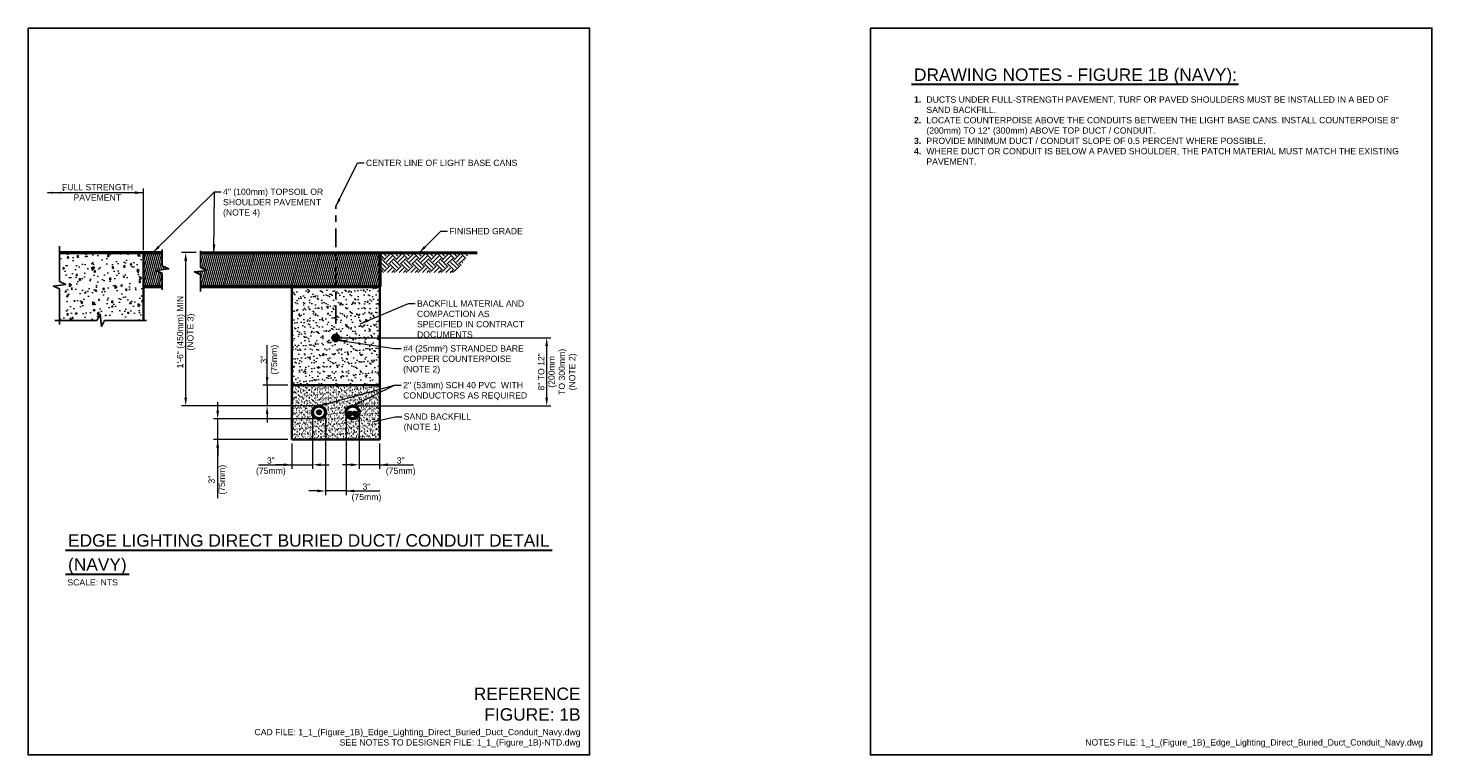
# Model space of a CAD drawing. Header units: inches. Extents: x 0 to 21.3, y 0 to 11.
import ezdxf
from ezdxf.enums import TextEntityAlignment as Align

# ---------------------------------------------------------------- set-up
doc = ezdxf.new("R2010")
doc.units = ezdxf.units.IN
doc.header["$LTSCALE"] = 0.375
doc.header["$MEASUREMENT"] = 0
doc.header["$PDSIZE"] = 2
doc.linetypes.add('CENTER2', pattern=[1.125, 0.75, -0.125, 0.125, -0.125])
doc.layers.get('0').update_dxf_attribs({"linetype": 'CONTINUOUS', "lineweight": 35})
doc.layers.get('DEFPOINTS').update_dxf_attribs({"linetype": 'CONTINUOUS'})
for name, color, linetype, lineweight in [('C-GRAD-DSGN', 3, 'CONTINUOUS', 35), ('C-GRAD-FNSH', 4, 'CONTINUOUS', 50), ('E-GRND-EQUI', 83, 'CONTINUOUS', 50), ('E-POWR-CIRC', 83, 'CONTINUOUS', 50), ('E-POWR-CNDT', 83, 'CONTINUOUS', 50), ('G-ANNO-PATT', 8, 'CONTINUOUS', 18), ('G-ANNO-RDME', 5, 'CONTINUOUS', 18), ('S-SLAB-EDGE', 41, 'CONTINUOUS', 35)]:
    doc.layers.add(name, color=color, linetype=linetype, lineweight=lineweight)
for name, color, linetype in [('G-ANNO-DIMS', 7, 'CONTINUOUS'), ('G-ANNO-DIMS @ 1', 7, 'CONTINUOUS'), ('G-ANNO-SYMB', 6, 'CONTINUOUS'), ('G-ANNO-TEXT', 7, 'CONTINUOUS'), ('G-ANNO-TTLB', 7, 'CONTINUOUS')]:
    doc.layers.add(name, color=color, linetype=linetype)
doc.styles.add('00-E-TITLE-1_1', font='arial.ttf', dxfattribs={"height": 0.1875})
doc.styles.add('01-E-BLDG-1_1', font='arial.ttf', dxfattribs={"height": 0.09375})
doc.dimstyles.new('01-E-BLDG-1_1', dxfattribs={"dimtxt": 0.09375, "dimasz": 0.125, "dimexe": 0.0625, "dimexo": 0.0625, "dimgap": 0.0625, "dimtad": 1, "dimdec": 4, "dimzin": 3, "dimdsep": 46, "dimlunit": 4, "dimtxsty": '01-E-BLDG-1_1', "dimcen": 0.0625, "dimclrd": 1, "dimclre": 1, "dimclrt": 256, "dimazin": 0, "dimtfac": 1, "dimtdec": 4, "dimtmove": 1, "dimatfit": 3, "dimfxl": 1, "dimfrac": 2, "dimtolj": 1, "dimtzin": 3, "dimlwd": 0, "dimlwe": 0, "dimarcsym": 0})

# ---------------------------------------------------------------- blocks, each defined once
blk = doc.blocks.new('G-TDT1')
at = {"linetype": 'ByBlock', "lineweight": -2}
h = blk.add_hatch(color=256, dxfattribs=at)
edge = h.paths.add_edge_path()
edge.add_arc((0, 0), 0.0222, 0, 360)
at = {"color": 0, "linetype": 'ByBlock', "lineweight": -2}
blk.add_circle((0, 0), 0.0222, dxfattribs=at)
blk = doc.blocks.new('*D7')
at = {"layer": 'DEFPOINTS', "color": 0, "transparency": 16777216}
for p in [(4.306, 5.185), (3.993, 4.774), (4.306, 4.391)]:
    blk.add_point(p, dxfattribs=at)
at = {"layer": 'G-ANNO-DIMS', "color": 1, "lineweight": 0, "transparency": 16777216}
for p, q in [((4.306, 5.122), (4.306, 4.329)), ((3.993, 4.712), (3.993, 4.329)), ((3.868, 4.391), (3.743, 4.391)), ((3.993, 4.391), (4.306, 4.391)), ((4.431, 4.391), (4.556, 4.391))]:
    blk.add_line(p, q, dxfattribs=at)
at = {"layer": 'G-ANNO-DIMS', "color": 1, "transparency": 16777216}
for points in [[(3.868, 4.412), (3.868, 4.37), (3.993, 4.391)], [(4.431, 4.412), (4.431, 4.37), (4.306, 4.391)]]:
    blk.add_solid(points, dxfattribs=at)
at = {"layer": 'G-ANNO-DIMS', "transparency": 16777216, "insert": (3.675, 4.364), "char_height": 0.0938, "attachment_point": 5, "style": '01-E-BLDG-1_1'}
blk.add_mtext('\\A1;3"\\P(75mm)', dxfattribs=at)
blk = doc.blocks.new('*D8')
at = {"layer": 'DEFPOINTS', "color": 0, "transparency": 16777216}
for p in [(5.01, 5.185), (5.322, 4.774), (5.01, 4.391)]:
    blk.add_point(p, dxfattribs=at)
at = {"layer": 'G-ANNO-DIMS', "color": 1, "lineweight": 0, "transparency": 16777216}
for p, q in [((5.01, 5.122), (5.01, 4.329)), ((5.322, 4.712), (5.322, 4.329)), ((4.885, 4.391), (4.76, 4.391)), ((5.322, 4.391), (5.01, 4.391)), ((5.447, 4.391), (5.572, 4.391))]:
    blk.add_line(p, q, dxfattribs=at)
at = {"layer": 'G-ANNO-DIMS', "color": 1, "transparency": 16777216}
for points in [[(4.885, 4.412), (4.885, 4.37), (5.01, 4.391)], [(5.447, 4.412), (5.447, 4.37), (5.322, 4.391)]]:
    blk.add_solid(points, dxfattribs=at)
at = {"layer": 'G-ANNO-DIMS', "transparency": 16777216, "insert": (5.64, 4.364), "char_height": 0.0938, "attachment_point": 5, "style": '01-E-BLDG-1_1'}
blk.add_mtext('\\A1;3"\\P(75mm)', dxfattribs=at)
blk = doc.blocks.new('*D9')
at = {"layer": 'DEFPOINTS', "color": 0, "transparency": 16777216}
for p in [(2.87, 5.087), (4.404, 5.087), (3.993, 4.774)]:
    blk.add_point(p, dxfattribs=at)
at = {"layer": 'G-ANNO-DIMS', "color": 1, "lineweight": 0, "transparency": 16777216}
for p, q in [((2.87, 5.212), (2.87, 5.337)), ((4.341, 5.087), (2.808, 5.087)), ((2.87, 4.774), (2.87, 5.087)), ((2.87, 4.774), (2.87, 5.087)), ((3.931, 4.774), (2.808, 4.774)), ((2.87, 3.884), (2.87, 4.774)), ((2.87, 4.649), (2.87, 4.524))]:
    blk.add_line(p, q, dxfattribs=at)
at = {"layer": 'G-ANNO-DIMS', "color": 1, "transparency": 16777216}
for points in [[(2.849, 5.212), (2.891, 5.212), (2.87, 5.087)], [(2.849, 4.649), (2.891, 4.649), (2.87, 4.774)]]:
    blk.add_solid(points, dxfattribs=at)
at = {"layer": 'G-ANNO-DIMS', "transparency": 16777216, "insert": (2.87, 4.165), "char_height": 0.0938, "attachment_point": 5, "rotation": 90, "style": '01-E-BLDG-1_1'}
blk.add_mtext('\\A1;3"\\P(75mm)', dxfattribs=at)
blk = doc.blocks.new('*D10')
at = {"layer": 'DEFPOINTS', "color": 0, "transparency": 16777216}
for p in [(3.993, 5.595), (3.618, 5.283), (4.404, 5.283)]:
    blk.add_point(p, dxfattribs=at)
at = {"layer": 'G-ANNO-DIMS', "color": 1, "lineweight": 0, "transparency": 16777216}
for p, q in [((3.618, 5.72), (3.618, 5.845)), ((3.931, 5.595), (3.556, 5.595)), ((3.618, 5.595), (3.618, 5.283)), ((4.341, 5.283), (3.556, 5.283)), ((3.618, 5.158), (3.618, 5.033))]:
    blk.add_line(p, q, dxfattribs=at)
at = {"layer": 'G-ANNO-DIMS', "color": 1, "transparency": 16777216}
for points in [[(3.598, 5.72), (3.639, 5.72), (3.618, 5.595)], [(3.598, 5.158), (3.639, 5.158), (3.618, 5.283)]]:
    blk.add_solid(points, dxfattribs=at)
at = {"layer": 'G-ANNO-DIMS', "transparency": 16777216, "insert": (3.659, 5.981), "char_height": 0.0938, "attachment_point": 5, "rotation": 90, "style": '01-E-BLDG-1_1'}
blk.add_mtext('\\A1;3"\\P(75mm)', dxfattribs=at)
blk = doc.blocks.new('*D11')
at = {"layer": 'DEFPOINTS', "color": 0, "transparency": 16777216}
for p in [(2.386, 7.602), (2.608, 7.602), (4.404, 5.283)]:
    blk.add_point(p, dxfattribs=at)
at = {"layer": 'G-ANNO-DIMS', "color": 1, "lineweight": 0, "transparency": 16777216}
for p, q in [((2.546, 7.602), (2.324, 7.602)), ((2.386, 5.408), (2.386, 7.477)), ((4.341, 5.283), (2.324, 5.283))]:
    blk.add_line(p, q, dxfattribs=at)
at = {"layer": 'G-ANNO-DIMS', "color": 1, "transparency": 16777216}
for points in [[(2.365, 7.477), (2.407, 7.477), (2.386, 7.602)], [(2.365, 5.408), (2.407, 5.408), (2.386, 5.283)]]:
    blk.add_solid(points, dxfattribs=at)
at = {"layer": 'G-ANNO-DIMS', "transparency": 16777216, "insert": (2.393, 6.399), "char_height": 0.09375, "attachment_point": 5, "rotation": 90, "style": '01-E-BLDG-1_1'}
blk.add_mtext('\\A1;1\'-6" (450mm) MIN\\P(NOTE 3)', dxfattribs=at)
blk = doc.blocks.new('DBLARR')
at = {"linetype": 'Continuous'}
for points in [[(-0.227, 0.016), (-0.13, 0), (-0.227, -0.016), (-0.227, -0.016, 0.240091)], [(-0.097, 0.016), (0, 0), (-0.097, -0.016), (-0.097, -0.016, 0.240091), (-0.097, 0.016)]]:
    blk.add_hatch(color=0, dxfattribs=at).paths.add_polyline_path(points)
at = {"color": 0, "linetype": 'Continuous'}
blk.add_point((-0.259, -0.043), dxfattribs=at)
blk = doc.blocks.new('BREAK')
at = {"color": 0, "linetype": 'Continuous', "flags": 128}
blk.add_lwpolyline([(0, 0), (0.046625, 0.097375), (0.069125, -0.090125), (0.112375, 0)], dxfattribs=at)
blk = doc.blocks.new('*D12')
at = {"layer": 'DEFPOINTS', "color": 0, "transparency": 16777216}
for p in [(4.502, 5.185), (4.814, 5.185), (4.502, 3.995)]:
    blk.add_point(p, dxfattribs=at)
at = {"layer": 'G-ANNO-DIMS', "color": 1, "lineweight": 0, "transparency": 16777216}
for p, q in [((4.502, 5.122), (4.502, 3.933)), ((4.814, 5.122), (4.814, 3.933)), ((4.377, 3.995), (4.252, 3.995)), ((4.814, 3.995), (4.502, 3.995)), ((4.939, 3.995), (5.064, 3.995))]:
    blk.add_line(p, q, dxfattribs=at)
at = {"layer": 'G-ANNO-DIMS', "color": 1, "transparency": 16777216}
for points in [[(4.377, 4.016), (4.377, 3.974), (4.502, 3.995)], [(4.939, 4.016), (4.939, 3.974), (4.814, 3.995)]]:
    blk.add_solid(points, dxfattribs=at)
at = {"layer": 'G-ANNO-DIMS', "transparency": 16777216, "insert": (5.122, 3.968), "char_height": 0.0938, "attachment_point": 5, "style": '01-E-BLDG-1_1'}
blk.add_mtext('\\A1;3"\\P(75mm)', dxfattribs=at)
blk = doc.blocks.new('G-TDT2')
at = {"linetype": 'ByBlock', "lineweight": -2}
h = blk.add_hatch(color=256, dxfattribs=at)
edge = h.paths.add_edge_path()
edge.add_arc((0, 0), 0.0444, 0, 360)
at = {"color": 0, "linetype": 'ByBlock', "lineweight": -2}
blk.add_circle((0, 0), 0.0444, dxfattribs=at)
blk = doc.blocks.new('*D13')
at = {"layer": 'DEFPOINTS', "color": 0, "transparency": 16777216}
for p in [(4.658, 6.312), (7.85, 6.312), (4.912, 5.283)]:
    blk.add_point(p, dxfattribs=at)
at = {"layer": 'G-ANNO-DIMS', "color": 1, "lineweight": 0, "transparency": 16777216}
for p, q in [((4.72, 6.312), (7.913, 6.312)), ((7.85, 5.408), (7.85, 6.187)), ((4.974, 5.283), (7.913, 5.283))]:
    blk.add_line(p, q, dxfattribs=at)
at = {"layer": 'G-ANNO-DIMS', "color": 1, "transparency": 16777216}
for points in [[(7.829, 6.187), (7.871, 6.187), (7.85, 6.312)], [(7.829, 5.408), (7.871, 5.408), (7.85, 5.283)]]:
    blk.add_solid(points, dxfattribs=at)
at = {"layer": 'G-ANNO-DIMS', "transparency": 16777216, "insert": (8.016, 5.797), "char_height": 0.09375, "attachment_point": 5, "rotation": 90, "style": '01-E-BLDG-1_1'}
blk.add_mtext('\\A1;8" TO 12"\\P(200mm\\PTO 300mm)\\P(NOTE 2)', dxfattribs=at)

msp = doc.modelspace()

# ---------------------------------------------------------------- hatches: boundary and pattern name
at = {"layer": 'G-ANNO-PATT'}
h = msp.add_hatch(dxfattribs=at)
h.set_pattern_fill('AR-CONC', color=256, scale=0.038846, angle=45, style=0)
h.set_pattern_definition([(95, (-0.20197, 0), (0.214257, 0.179783), [0.029135, -0.320481]), (40, (-0.20197, 0), (-0.244728, 0.168503), [0.023308, -0.256385]), (145.4514, (-0.18411, 0.01498), (-0.030471, 0.348286), [0.024761, -0.272367]), (91.184, (-0.2569, 0.05494), (0.33862, 0.247689), [0.043702, -0.480722]), (141.6356, (-0.2287, 0.07558), (-0.010838, 0.524312), [0.03714, -0.40855]), (36.184, (-0.2569, 0.05494), (-0.010838, 0.524312), [0.034962, -0.384578]), (66, (-0.2157, 0.06867), (0.274554, 0.053368), [0.029135, -0.320481]), (11, (-0.2157, 0.06867), (-0.132352, 0.266022), [0.023308, -0.256385]), (116.4514, (-0.19282, 0.07312), (0.142202, 0.31939), [0.024761, -0.272367]), (82.5, (-0.20197, 0), (-0.0881006, 0.0947808), [0, -0.2532773, 0, -0.2602696, 0, -0.2573562]), (52.5, (-0.20197, 0), (-0.0360776, 0.1805997), [0, -0.1483925, 0, -0.2474504, 0, -0.0980867]), (12.5, (-0.26322, -0.06125), (0.1528281, 0.1404371), [0, -0.0971155, 0, -0.3030005, 0, -0.4020583]), (2.5, (-0.2907, -0.08872), (0.1326948, 0.1876893), [0, -0.12625, 0, -0.2012234, 0, -0.2855197])])
h.paths.add_polyline_path([(0.47314, 7.6018), (1.74546, 7.6018), (1.74546, 6.5739), (1.1552, 6.5739), (1.08945, 6.67128), (1.04282, 6.5739), (0.47314, 6.5739), (0.58396, 7.11205)])
h = msp.add_hatch(dxfattribs=at)
h.set_pattern_fill('ANSI31', color=256, scale=0.23278, angle=30, style=0)
h.set_pattern_definition([(75, (-0.033426, -1.782334), (-0.02810603, 0.00753099), [])])
h.paths.add_polyline_path([(2.03137, 7.28975), (1.94125, 7.333), (2.12875, 7.3555), (2.03137, 7.40212), (2.03137, 7.60174), (1.74546, 7.6018), (1.74546, 7.08785), (2.03137, 7.08718)])
h.paths.add_polyline_path([(5.32227, 7.08718), (5.32227, 7.60124), (2.60824, 7.60164), (2.60824, 7.37777), (2.70562, 7.33115), (2.51812, 7.30865), (2.60824, 7.2654), (2.60824, 7.08718)])
h = msp.add_hatch(dxfattribs=at)
h.set_pattern_fill('EARTH', color=256, scale=0.5, angle=45)
h.set_pattern_definition([(45, (-0.20197, 0), (4e-17, 0.1767767), [0.125, -0.125]), (45, (-0.23511, 0.03315), (4e-17, 0.1767767), [0.125, -0.125]), (45, (-0.26826, 0.06629), (4e-17, 0.1767767), [0.125, -0.125]), (135, (-0.26826, 0.08839), (-0.1767767, 6e-17), [0.125, -0.125]), (135, (-0.23511, 0.12153), (-0.1767767, 6e-17), [0.125, -0.125]), (135, (-0.20197, 0.15468), (-0.1767767, 6e-17), [0.125, -0.125])])
h.paths.add_polyline_path([(6.68234, 7.6018), (5.32227, 7.60116), (5.32227, 7.30076), (6.48079, 7.30076)])
h = msp.add_hatch(dxfattribs=at)
h.set_pattern_fill('AR-SAND', color=256, scale=0.07, style=0)
h.set_pattern_definition([(37.5, (-0.20197, 0), (-0.0044095, 0.1348777), [0, -0.1064, 0, -0.119, 0, -0.11375]), (7.5, (-0.20197, 0), (0.1238844, 0.1975502), [0, -0.0574, 0, -0.0959, 0, -0.03675]), (327.5, (-0.28807, 0), (0.21799, 0.0003961), [0, -0.035, 0, -0.126, 0, -0.1645]), (317.5, (-0.28807, 0), (0.210429, 0.0614373), [0, -0.0175, 0, -0.0826, 0, -0.0945])])
h.paths.add_polyline_path([(3.99334, 5.59507), (5.32227, 5.59507), (5.32227, 7.08718), (3.99334, 7.08718)])
h = msp.add_hatch(dxfattribs=at)
h.set_pattern_fill('AR-SAND', color=256, scale=0.03125, style=0)
h.set_pattern_definition([(37.5, (-0.20197, 0), (-0.00196854, 0.06021324), [0, -0.0475, 0, -0.053125, 0, -0.05078125]), (7.5, (-0.20197, 0), (0.0553055, 0.0881921), [0, -0.025625, 0, -0.0428125, 0, -0.01640625]), (327.5, (-0.240407, 0), (0.09731693, 0.00017685), [0, -0.015625, 0, -0.05625, 0, -0.0734375]), (317.5, (-0.24041, 0), (0.0939415, 0.0274274), [0, -0.0078125, 0, -0.036875, 0, -0.0421875])])
edge = h.paths.add_edge_path(flags=16)
edge.add_arc((4.4037, 5.18472), 0.09786, 0, 360)
edge = h.paths.add_edge_path()
edge.add_arc((4.91192, 5.18472), 0.09786, 0, 360)
h.paths.add_polyline_path([(3.99334, 4.77436), (5.32227, 4.77436), (5.32227, 5.59507), (3.99334, 5.59507)])

# ---------------------------------------------------------------- linework, layer by layer
at = {"layer": 'C-GRAD-DSGN'}
for p, q in [((3.99334, 5.59507), (3.99334, 7.08718)), ((5.32227, 7.08718), (5.32227, 5.59507)), ((3.99334, 5.59507), (5.32227, 5.59507)), ((3.99334, 4.77436), (3.99334, 5.59507)), ((5.32227, 4.77436), (5.32227, 5.59507)), ((5.32227, 4.77436), (3.99334, 4.77436))]:
    msp.add_line(p, q, dxfattribs=at)
at = {"layer": 'C-GRAD-FNSH'}
for p, q in [((0.47314, 7.6018), (2.03137, 7.6018)), ((5.32227, 7.60132), (5.32227, 7.08718)), ((1.74546, 7.08718), (2.03137, 7.08718)), ((2.60824, 7.08718), (5.32227, 7.08718))]:
    msp.add_line(p, q, dxfattribs=at)
msp.add_lwpolyline([(2.60824, 7.60186), (6.79882, 7.60091)], dxfattribs=at)
at = {"layer": 'E-POWR-CNDT', "linetype": 'Continuous'}
for centre in [(4.4037, 5.18472), (4.91192, 5.18472)]:
    msp.add_circle(centre, 0.09786, dxfattribs=at)
at = {"layer": 'G-ANNO-DIMS', "color": 1, "lineweight": 0}
for p, q in [((1.74546, 7.6395), (1.74546, 8.57074)), ((3.61834, 5.59507), (3.61834, 6.20277)), ((3.48604, 4.39128), (3.99334, 4.39128)), ((5.32718, 4.39128), (5.83449, 4.39128)), ((4.81896, 3.99523), (5.32627, 3.99523))]:
    msp.add_line(p, q, dxfattribs=at)
at = {"layer": 'G-ANNO-DIMS', "linetype": 'CENTER2'}
msp.add_line((4.65781, 6.52177), (4.65781, 8.29741), dxfattribs=at)
at = {"layer": 'G-ANNO-SYMB'}
for p, q in [((0.47314, 7.7), (0.47314, 7.16427)), ((2.03137, 7.65125), (2.03137, 7.40212)), ((2.60824, 7.6269), (2.60824, 7.37777)), ((2.03137, 7.28975), (2.03137, 7.03723)), ((2.60824, 7.2654), (2.60824, 7.01288)), ((0.47314, 7.05189), (0.47314, 6.51616)), ((0.40642, 6.5739), (1.04282, 6.5739)), ((1.1552, 6.5739), (1.7916, 6.5739))]:
    msp.add_line(p, q, dxfattribs=at)
at = {"layer": 'G-ANNO-TEXT', "linetype": 'Continuous', "lineweight": 30}
for p, q in [((13.3713, 10.14903), (18.32131, 10.14903)), ((0.56581, 3.09989), (7.93402, 3.09989)), ((0.56581, 2.73795), (1.53237, 2.73795))]:
    msp.add_line(p, q, dxfattribs=at)
at = {"layer": 'G-ANNO-TTLB'}
for points in [[(0, 11), (8.5, 11), (8.5, 0), (0, 0)], [(12.75, 11), (21.25, 11), (21.25, 0), (12.75, 0)]]:
    msp.add_lwpolyline(points, close=True, dxfattribs=at)
at = {"layer": 'S-SLAB-EDGE'}
msp.add_line((1.74546, 7.6018), (1.74546, 6.5739), dxfattribs=at)

# ---------------------------------------------------------------- block references
at = {"layer": 'E-GRND-EQUI'}
msp.add_blockref('G-TDT2', (4.65781, 6.31195), dxfattribs=at)
at = {"layer": 'E-POWR-CIRC'}
msp.add_blockref('G-TDT1', (4.4037, 5.18472), dxfattribs=at)
at = {"layer": 'E-POWR-CIRC', "rotation": 180}
for p in [(4.87656, 5.16597), (4.94727, 5.16597)]:
    msp.add_blockref('G-TDT1', p, dxfattribs=at)
at = {"layer": 'G-ANNO-DIMS @ 1', "color": 1, "rotation": 180}
msp.add_blockref('DBLARR', (0.27827, 8.50824), dxfattribs=at)
at = {"layer": 'G-ANNO-SYMB', "rotation": 269.9999999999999}
for p in [(2.03137, 7.40212), (2.60824, 7.37777), (0.47314, 7.16427)]:
    msp.add_blockref('BREAK', p, dxfattribs=at)
at = {"layer": 'G-ANNO-SYMB'}
msp.add_blockref('BREAK', (1.04282, 6.5739), dxfattribs=at)

# ---------------------------------------------------------------- texts
at = {"layer": 'G-ANNO-RDME', "attachment_point": 9}
for s, insert, char_height, width, style in [('REFERENCE FIGURE: 1B', (8.36242, 0.51589), 0.1875, 1.5649158, '00-E-TITLE-1_1'), ('\\pt4.7813;CAD FILE: 1_1_(Figure_1B)_Edge_Lighting_Direct_Buried_Duct_Conduit_Navy.dwg\\P\\ptz;SEE NOTES TO DESIGNER FILE: 1_1_(Figure_1B)-NTD.dwg', (8.36242, 0.11416), 0.09375, 7.0264495, '01-E-BLDG-1_1'), ('\\pt4.7813;NOTES FILE: 1_1_(Figure_1B)_Edge_Lighting_Direct_Buried_Duct_Conduit_Navy.dwg', (21.11242, 0.11416), 0.09375, 7.0264495, '01-E-BLDG-1_1')]:
    msp.add_mtext(s, dxfattribs=dict(at, insert=insert, char_height=char_height, width=width, style=style))
at = {"layer": 'G-ANNO-TEXT', "style": '00-E-TITLE-1_1'}
for s, p in [('DRAWING NOTES - FIGURE 1B (NAVY):', (13.41045, 10.1447)), ('EDGE LIGHTING DIRECT BURIED DUCT/ CONDUIT DETAIL', (0.60496, 3.09556)), ('(NAVY)', (0.60496, 2.73362))]:
    msp.add_text(s, height=0.1875, dxfattribs=at).set_placement(p, align=Align.BOTTOM_LEFT)
at = {"layer": 'G-ANNO-TEXT', "style": '01-E-BLDG-1_1'}
for s, p in [('FULL STRENGTH', (0.51292, 8.54615)), ('PAVEMENT', (0.68753, 8.3891))]:
    msp.add_text(s, height=0.09375, dxfattribs=at).set_placement(p)
msp.add_text('SCALE: NTS', height=0.09375, dxfattribs=at).set_placement((0.59474, 2.65897), align=Align.TOP_LEFT)
at = {"layer": 'G-ANNO-TEXT', "char_height": 0.09375, "attachment_point": 1, "style": '01-E-BLDG-1_1'}
for s, insert, width in [('\\pi-0.1875,l0.1875,t0.1875;{\\fArial|b1|i0|c0|p34;1.^I}DUCTS UNDER FULL-STRENGTH PAVEMENT, TURF OR PAVED SHOULDERS MUST BE INSTALLED IN A BED OF SAND BACKFILL.\\P{\\fArial|b1|i0|c0|p34;2.^I}LOCATE COUNTERPOISE ABOVE THE CONDUITS BETWEEN THE LIGHT BASE CANS. INSTALL COUNTERPOISE 8" (200mm) TO 12" (300mm) ABOVE TOP DUCT / CONDUIT.\\P{\\fArial|b1|i0|c0|p34;3.^I}PROVIDE MINIMUM DUCT / CONDUIT SLOPE OF 0.5 PERCENT WHERE POSSIBLE.\\P{\\fArial|b1|i0|c0|p34;4.^I}WHERE DUCT OR CONDUIT IS BELOW A PAVED SHOULDER, THE PATCH MATERIAL MUST MATCH THE EXISTING PAVEMENT.', (13.41045, 9.96565), 7.4237884), ('\\A1;CENTER LINE OF LIGHT BASE CANS', (5.11365, 9.00691), 2.3172999), ('\\A1;4" (100mm) TOPSOIL OR SHOULDER PAVEMENT (NOTE 4)', (2.95121, 8.56961), 1.5503051), ('\\A1;FINISHED GRADE', (6.37566, 7.97434), 1.2099225), ('\\A1;BACKFILL MATERIAL AND COMPACTION AS SPECIFIED IN CONTRACT DOCUMENTS', (5.88707, 6.87797), 1.8164131), ('\\A1;#4 (25mm²) STRANDED BARE COPPER COUNTERPOISE (NOTE 2)', (5.6775, 6.19849), 1.8335683), ('\\A1;2" (53mm) SCH 40 PVC  WITH CONDUCTORS AS REQUIRED', (5.6775, 5.64396), 2.0118356), ('\\A1;SAND BACKFILL (NOTE 1)', (5.68579, 5.16784), 1.4003484)]:
    msp.add_mtext(s, dxfattribs=dict(at, insert=insert, width=width))

# ---------------------------------------------------------------- dimensions: what is measured, and where the dimension line sits
at = {"layer": 'G-ANNO-DIMS'}
dim = msp.add_linear_dim(base=(2.38609, 7.60186), p1=(4.4037, 5.28257), p2=(2.60824, 7.60186), angle=90, text='1\'-6" (450mm) MIN\\X(NOTE 3)', dimstyle='01-E-BLDG-1_1', override={"dimse2": 0}, dxfattribs=at)
dim.commit()
dim.dimension.update_dxf_attribs({"geometry": '*D11', "text_midpoint": (2.39291, 6.39931), "dimtype": 160})
for base, p1, p2, text, picture, middle in [((3.61834, 5.28257), (3.99334, 5.59507), (4.4037, 5.28257), '3"\\X(75mm)', '*D10', (3.65861, 5.98099)), ((7.85023, 6.31195), (4.91192, 5.28257), (4.65781, 6.31195), '8" TO 12"\\X(200mm\\PTO 300mm)\\P(NOTE 2)', '*D13', (8.01576, 5.79726)), ((2.87014, 5.08686), (3.99334, 4.77436), (4.4037, 5.08686), '3"\\X(75mm)', '*D9', (2.90013, 4.16528))]:
    dim = msp.add_linear_dim(base=base, p1=p1, p2=p2, angle=90, text=text, dimstyle='01-E-BLDG-1_1', dxfattribs=at)
    dim.commit()
    dim.dimension.update_dxf_attribs({"geometry": picture, "text_midpoint": middle, "dimtype": 160})
for base, p1, p2, picture, middle in [((4.30584, 4.39128), (3.99334, 4.77436), (4.30584, 5.18472), '*D7', (3.67533, 4.36355)), ((4.50156, 3.99523), (4.81406, 5.18472), (4.50156, 5.18472), '*D12', (5.12223, 3.9683)), ((5.00977, 4.39128), (5.32227, 4.77436), (5.00977, 5.18472), '*D8', (5.63983, 4.36434))]:
    dim = msp.add_linear_dim(base=base, p1=p1, p2=p2, text='3"\\X(75mm)', dimstyle='01-E-BLDG-1_1', dxfattribs=at)
    dim.commit()
    dim.dimension.update_dxf_attribs({"geometry": picture, "text_midpoint": middle, "dimtype": 160})

# ---------------------------------------------------------------- leaders
msp.add_leader([(1.74546, 8.50824), (0.29226, 8.50824)], dimstyle='01-E-BLDG-1_1', override={"dimasz": 0.125}, dxfattribs=at)
at = {"layer": 'G-ANNO-TEXT'}
for points in [[(4.65781, 8.29741), (4.98464, 8.9589), (5.08487, 8.9589)], [(1.88913, 7.6018), (2.8222, 8.52159), (2.92243, 8.52159)], [(2.81318, 7.60129), (2.8222, 8.52159), (2.92243, 8.52159)], [(5.91982, 7.60098), (6.24664, 7.92633), (6.34688, 7.92633)], [(5.028, 6.52558), (5.75805, 6.83268), (5.85828, 6.83268)], [(4.68775, 6.27914), (5.54848, 6.15319), (5.64871, 6.15319)], [(4.4037, 5.28257), (5.54635, 5.59594), (5.64871, 5.59594)], [(4.91192, 5.28257), (5.54635, 5.59594), (5.64871, 5.59594)], [(5.21488, 5.04209), (5.55678, 5.11881), (5.65701, 5.11881)]]:
    msp.add_leader(points, dimstyle='01-E-BLDG-1_1', dxfattribs=at)

doc.saveas('drawing.dxf')
